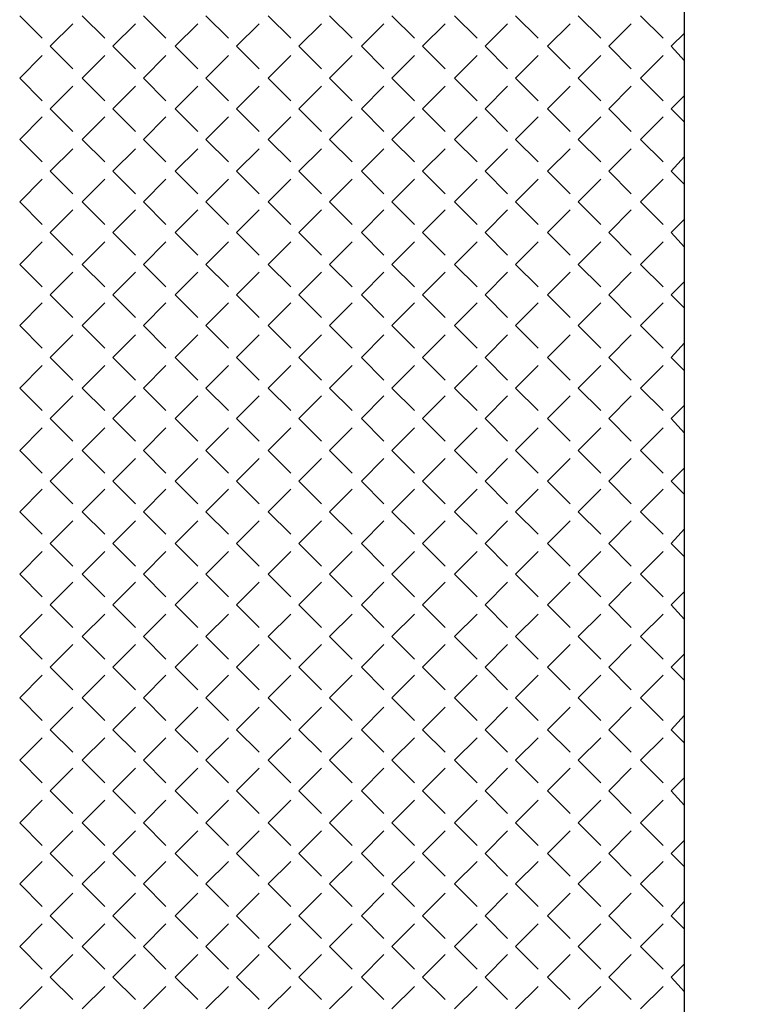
# Model space of a CAD drawing. Header units: millimetres. Extents: x -523 to 1404227, y -783705 to 1038705.
# Tile 34 of 256: x 202478 to 204773, y 13660 to 16795. Entities that reach past the tile are written whole.
import ezdxf

# ---------------------------------------------------------------- set-up
doc = ezdxf.new("R2010")
doc.units = ezdxf.units.MM
doc.linetypes.add('0.5_0.5', pattern=[1, 0.5, -0.5])
doc.layers.add('PDF _0', color=252, linetype='Continuous')
doc.layers.add('PDF _PG_ŚCIANY_SŁUPY', color=7, linetype='Continuous')

# ---------------------------------------------------------------- blocks, each defined once
blk = doc.blocks.new('A$Cc5eb5aaa')
at = {"layer": 'PDF _0', "color": 7, "lineweight": -3}
blk.add_lwpolyline([(25905.4, 10105.6), (25727.6, 10105.6), (25727.6, 21659.1)], dxfattribs=at)
at = {"layer": 'PDF _0', "lineweight": -3}
for points in [[(23610.8, 18200.3), (23682.8, 18128.3)], [(23809.8, 18200.3), (23881.8, 18128.3)], [(24004.6, 18200.3), (24076.5, 18128.3)], [(24203.5, 18200.3), (24275.5, 18128.3)], [(24402.5, 18200.3), (24474.5, 18128.3)], [(24597.3, 18200.3), (24669.2, 18128.3)], [(24796.2, 18200.3), (24868.2, 18128.3)], [(24995.2, 18200.3), (25067.2, 18128.3)], [(25190, 18200.3), (25261.9, 18128.3)], [(25388.9, 18200.3), (25460.9, 18128.3)], [(25587.9, 18200.3), (25659.9, 18128.3)], [(23708.2, 18102.9), (23780.2, 18174.9)], [(23907.2, 18102.9), (23979.2, 18174.9)], [(24106.2, 18102.9), (24178.1, 18174.9)], [(24300.9, 18102.9), (24372.9, 18174.9)], [(24499.9, 18102.9), (24571.9, 18174.9)], [(24698.9, 18102.9), (24770.8, 18174.9)], [(24893.6, 18102.9), (24965.6, 18174.9)], [(25092.6, 18102.9), (25164.6, 18174.9)], [(25291.6, 18102.9), (25363.5, 18174.9)], [(25486.3, 18102.9), (25558.3, 18174.9)], [(25685.3, 18102.9), (25727.6, 18145.2)], [(23708.2, 18102.9), (23780.2, 18030.9)], [(23907.2, 18102.9), (23979.2, 18030.9)], [(24106.2, 18102.9), (24178.1, 18030.9)], [(24300.9, 18102.9), (24372.9, 18030.9)], [(24499.9, 18102.9), (24571.9, 18030.9)], [(24698.9, 18102.9), (24770.8, 18030.9)], [(24893.6, 18102.9), (24965.6, 18030.9)], [(25092.6, 18102.9), (25164.6, 18030.9)], [(25291.6, 18102.9), (25363.5, 18030.9)], [(25486.3, 18102.9), (25558.3, 18030.9)], [(25685.3, 18102.9), (25727.6, 18056.3)], [(23610.8, 18001.3), (23682.8, 18073.3)], [(23809.8, 18001.3), (23881.8, 18073.3)], [(24004.6, 18001.3), (24076.5, 18073.3)], [(24203.5, 18001.3), (24275.5, 18073.3)], [(24402.5, 18001.3), (24474.5, 18073.3)], [(24597.3, 18001.3), (24669.2, 18073.3)], [(24796.2, 18001.3), (24868.2, 18073.3)], [(24995.2, 18001.3), (25067.2, 18073.3)], [(25190, 18001.3), (25261.9, 18073.3)], [(25388.9, 18001.3), (25460.9, 18073.3)], [(25587.9, 18001.3), (25659.9, 18073.3)], [(23610.8, 18001.3), (23682.8, 17929.3)], [(23809.8, 18001.3), (23881.8, 17929.3)], [(24004.6, 18001.3), (24076.5, 17929.3)], [(24203.5, 18001.3), (24275.5, 17929.3)], [(24402.5, 18001.3), (24474.5, 17929.3)], [(24597.3, 18001.3), (24669.2, 17929.3)], [(24796.2, 18001.3), (24868.2, 17929.3)], [(24995.2, 18001.3), (25067.2, 17929.3)], [(25190, 18001.3), (25261.9, 17929.3)], [(25388.9, 18001.3), (25460.9, 17929.3)], [(25587.9, 18001.3), (25659.9, 17929.3)], [(23708.2, 17903.9), (23780.2, 17975.9)], [(23907.2, 17903.9), (23979.2, 17975.9)], [(24106.2, 17903.9), (24178.1, 17975.9)], [(24300.9, 17903.9), (24372.9, 17975.9)], [(24499.9, 17903.9), (24571.9, 17975.9)], [(24698.9, 17903.9), (24770.8, 17975.9)], [(24893.6, 17903.9), (24965.6, 17975.9)], [(25092.6, 17903.9), (25164.6, 17975.9)], [(25291.6, 17903.9), (25363.5, 17975.9)], [(25486.3, 17903.9), (25558.3, 17975.9)], [(25685.3, 17903.9), (25727.6, 17946.3)], [(23708.2, 17903.9), (23780.2, 17832)], [(23907.2, 17903.9), (23979.2, 17832)], [(24106.2, 17903.9), (24178.1, 17832)], [(24300.9, 17903.9), (24372.9, 17832)], [(24499.9, 17903.9), (24571.9, 17832)], [(24698.9, 17903.9), (24770.8, 17832)], [(24893.6, 17903.9), (24965.6, 17832)], [(25092.6, 17903.9), (25164.6, 17832)], [(25291.6, 17903.9), (25363.5, 17832)], [(25486.3, 17903.9), (25558.3, 17832)], [(25685.3, 17903.9), (25727.6, 17861.6)], [(23610.8, 17806.6), (23682.8, 17878.5)], [(23809.8, 17806.6), (23881.8, 17878.5)], [(24004.6, 17806.6), (24076.5, 17878.5)], [(24203.5, 17806.6), (24275.5, 17878.5)], [(24402.5, 17806.6), (24474.5, 17878.5)], [(24597.3, 17806.6), (24669.2, 17878.5)], [(24796.2, 17806.6), (24868.2, 17878.5)], [(24995.2, 17806.6), (25067.2, 17878.5)], [(25190, 17806.6), (25261.9, 17878.5)], [(25388.9, 17806.6), (25460.9, 17878.5)], [(25587.9, 17806.6), (25659.9, 17878.5)], [(23610.8, 17806.6), (23682.8, 17734.6)], [(23708.2, 17704.9), (23780.2, 17776.9)], [(23809.8, 17806.6), (23881.8, 17734.6)], [(23907.2, 17704.9), (23979.2, 17776.9)], [(24004.6, 17806.6), (24076.5, 17734.6)], [(24106.2, 17704.9), (24178.1, 17776.9)], [(24203.5, 17806.6), (24275.5, 17734.6)], [(24300.9, 17704.9), (24372.9, 17776.9)], [(24402.5, 17806.6), (24474.5, 17734.6)], [(24499.9, 17704.9), (24571.9, 17776.9)], [(24597.3, 17806.6), (24669.2, 17734.6)], [(24698.9, 17704.9), (24770.8, 17776.9)], [(24796.2, 17806.6), (24868.2, 17734.6)], [(24893.6, 17704.9), (24965.6, 17776.9)], [(24995.2, 17806.6), (25067.2, 17734.6)], [(25092.6, 17704.9), (25164.6, 17776.9)], [(25190, 17806.6), (25261.9, 17734.6)], [(25291.6, 17704.9), (25363.5, 17776.9)], [(25388.9, 17806.6), (25460.9, 17734.6)], [(25486.3, 17704.9), (25558.3, 17776.9)], [(25587.9, 17806.6), (25659.9, 17734.6)], [(25685.3, 17704.9), (25727.6, 17751.5)], [(23708.2, 17704.9), (23780.2, 17633)], [(23907.2, 17704.9), (23979.2, 17633)], [(24106.2, 17704.9), (24178.1, 17633)], [(24300.9, 17704.9), (24372.9, 17633)], [(24499.9, 17704.9), (24571.9, 17633)], [(24698.9, 17704.9), (24770.8, 17633)], [(24893.6, 17704.9), (24965.6, 17633)], [(25092.6, 17704.9), (25164.6, 17633)], [(25291.6, 17704.9), (25363.5, 17633)], [(25486.3, 17704.9), (25558.3, 17633)], [(25685.3, 17704.9), (25727.6, 17662.6)], [(23610.8, 17607.6), (23682.8, 17679.5)], [(23809.8, 17607.6), (23881.8, 17679.5)], [(24004.6, 17607.6), (24076.5, 17679.5)], [(24203.5, 17607.6), (24275.5, 17679.5)], [(24402.5, 17607.6), (24474.5, 17679.5)], [(24597.3, 17607.6), (24669.2, 17679.5)], [(24796.2, 17607.6), (24868.2, 17679.5)], [(24995.2, 17607.6), (25067.2, 17679.5)], [(25190, 17607.6), (25261.9, 17679.5)], [(25388.9, 17607.6), (25460.9, 17679.5)], [(25587.9, 17607.6), (25659.9, 17679.5)], [(23610.8, 17607.6), (23682.8, 17535.6)], [(23809.8, 17607.6), (23881.8, 17535.6)], [(24004.6, 17607.6), (24076.5, 17535.6)], [(24203.5, 17607.6), (24275.5, 17535.6)], [(24402.5, 17607.6), (24474.5, 17535.6)], [(24597.3, 17607.6), (24669.2, 17535.6)], [(24796.2, 17607.6), (24868.2, 17535.6)], [(24995.2, 17607.6), (25067.2, 17535.6)], [(25190, 17607.6), (25261.9, 17535.6)], [(25388.9, 17607.6), (25460.9, 17535.6)], [(25587.9, 17607.6), (25659.9, 17535.6)], [(23708.2, 17510.2), (23780.2, 17582.2)], [(23907.2, 17510.2), (23979.2, 17582.2)], [(24106.2, 17510.2), (24178.1, 17582.2)], [(24300.9, 17510.2), (24372.9, 17582.2)], [(24499.9, 17510.2), (24571.9, 17582.2)], [(24698.9, 17510.2), (24770.8, 17582.2)], [(24893.6, 17510.2), (24965.6, 17582.2)], [(25092.6, 17510.2), (25164.6, 17582.2)], [(25291.6, 17510.2), (25363.5, 17582.2)], [(25486.3, 17510.2), (25558.3, 17582.2)], [(25685.3, 17510.2), (25727.6, 17552.5)], [(23708.2, 17510.2), (23780.2, 17438.2)], [(23907.2, 17510.2), (23979.2, 17438.2)], [(24106.2, 17510.2), (24178.1, 17438.2)], [(24300.9, 17510.2), (24372.9, 17438.2)], [(24499.9, 17510.2), (24571.9, 17438.2)], [(24698.9, 17510.2), (24770.8, 17438.2)], [(24893.6, 17510.2), (24965.6, 17438.2)], [(25092.6, 17510.2), (25164.6, 17438.2)], [(25291.6, 17510.2), (25363.5, 17438.2)], [(25486.3, 17510.2), (25558.3, 17438.2)], [(25685.3, 17510.2), (25727.6, 17463.6)], [(23610.8, 17408.6), (23682.8, 17480.6)], [(23809.8, 17408.6), (23881.8, 17480.6)], [(24004.6, 17408.6), (24076.5, 17480.6)], [(24203.5, 17408.6), (24275.5, 17480.6)], [(24402.5, 17408.6), (24474.5, 17480.6)], [(24597.3, 17408.6), (24669.2, 17480.6)], [(24796.2, 17408.6), (24868.2, 17480.6)], [(24995.2, 17408.6), (25067.2, 17480.6)], [(25190, 17408.6), (25261.9, 17480.6)], [(25388.9, 17408.6), (25460.9, 17480.6)], [(25587.9, 17408.6), (25659.9, 17480.6)], [(23610.8, 17408.6), (23682.8, 17336.6)], [(23809.8, 17408.6), (23881.8, 17336.6)], [(24004.6, 17408.6), (24076.5, 17336.6)], [(24203.5, 17408.6), (24275.5, 17336.6)], [(24402.5, 17408.6), (24474.5, 17336.6)], [(24597.3, 17408.6), (24669.2, 17336.6)], [(24796.2, 17408.6), (24868.2, 17336.6)], [(24995.2, 17408.6), (25067.2, 17336.6)], [(25190, 17408.6), (25261.9, 17336.6)], [(25388.9, 17408.6), (25460.9, 17336.6)], [(25587.9, 17408.6), (25659.9, 17336.6)], [(23708.2, 17311.2), (23780.2, 17383.2)], [(23907.2, 17311.2), (23979.2, 17383.2)], [(24106.2, 17311.2), (24178.1, 17383.2)], [(24300.9, 17311.2), (24372.9, 17383.2)], [(24499.9, 17311.2), (24571.9, 17383.2)], [(24698.9, 17311.2), (24770.8, 17383.2)], [(24893.6, 17311.2), (24965.6, 17383.2)], [(25092.6, 17311.2), (25164.6, 17383.2)], [(25291.6, 17311.2), (25363.5, 17383.2)], [(25486.3, 17311.2), (25558.3, 17383.2)], [(25685.3, 17311.2), (25727.6, 17353.6)], [(23708.2, 17311.2), (23780.2, 17239.3)], [(23907.2, 17311.2), (23979.2, 17239.3)], [(24106.2, 17311.2), (24178.1, 17239.3)], [(24300.9, 17311.2), (24372.9, 17239.3)], [(24499.9, 17311.2), (24571.9, 17239.3)], [(24698.9, 17311.2), (24770.8, 17239.3)], [(24893.6, 17311.2), (24965.6, 17239.3)], [(25092.6, 17311.2), (25164.6, 17239.3)], [(25291.6, 17311.2), (25363.5, 17239.3)], [(25486.3, 17311.2), (25558.3, 17239.3)], [(25685.3, 17311.2), (25727.6, 17268.9)], [(23610.8, 17213.8), (23682.8, 17285.8)], [(23809.8, 17213.8), (23881.8, 17285.8)], [(24004.6, 17213.8), (24076.5, 17285.8)], [(24203.5, 17213.8), (24275.5, 17285.8)], [(24402.5, 17213.8), (24474.5, 17285.8)], [(24597.3, 17213.8), (24669.2, 17285.8)], [(24796.2, 17213.8), (24868.2, 17285.8)], [(24995.2, 17213.8), (25067.2, 17285.8)], [(25190, 17213.8), (25261.9, 17285.8)], [(25388.9, 17213.8), (25460.9, 17285.8)], [(25587.9, 17213.8), (25659.9, 17285.8)], [(23610.8, 17213.8), (23682.8, 17141.9)], [(23809.8, 17213.8), (23881.8, 17141.9)], [(24004.6, 17213.8), (24076.5, 17141.9)], [(24203.5, 17213.8), (24275.5, 17141.9)], [(24402.5, 17213.8), (24474.5, 17141.9)], [(24597.3, 17213.8), (24669.2, 17141.9)], [(24796.2, 17213.8), (24868.2, 17141.9)], [(24995.2, 17213.8), (25067.2, 17141.9)], [(25190, 17213.8), (25261.9, 17141.9)], [(25388.9, 17213.8), (25460.9, 17141.9)], [(25587.9, 17213.8), (25659.9, 17141.9)], [(23708.2, 17112.2), (23780.2, 17184.2)], [(23907.2, 17112.2), (23979.2, 17184.2)], [(24106.2, 17112.2), (24178.1, 17184.2)], [(24300.9, 17112.2), (24372.9, 17184.2)], [(24499.9, 17112.2), (24571.9, 17184.2)], [(24698.9, 17112.2), (24770.8, 17184.2)], [(24893.6, 17112.2), (24965.6, 17184.2)], [(25092.6, 17112.2), (25164.6, 17184.2)], [(25291.6, 17112.2), (25363.5, 17184.2)], [(25486.3, 17112.2), (25558.3, 17184.2)], [(25685.3, 17112.2), (25727.6, 17158.8)], [(23610.8, 17014.9), (23682.8, 17086.8)], [(23708.2, 17112.2), (23780.2, 17040.3)], [(23809.8, 17014.9), (23881.8, 17086.8)], [(23907.2, 17112.2), (23979.2, 17040.3)], [(24004.6, 17014.9), (24076.5, 17086.8)], [(24106.2, 17112.2), (24178.1, 17040.3)], [(24203.5, 17014.9), (24275.5, 17086.8)], [(24300.9, 17112.2), (24372.9, 17040.3)], [(24402.5, 17014.9), (24474.5, 17086.8)], [(24499.9, 17112.2), (24571.9, 17040.3)], [(24597.3, 17014.9), (24669.2, 17086.8)], [(24698.9, 17112.2), (24770.8, 17040.3)], [(24796.2, 17014.9), (24868.2, 17086.8)], [(24893.6, 17112.2), (24965.6, 17040.3)], [(24995.2, 17014.9), (25067.2, 17086.8)], [(25092.6, 17112.2), (25164.6, 17040.3)], [(25190, 17014.9), (25261.9, 17086.8)], [(25291.6, 17112.2), (25363.5, 17040.3)], [(25388.9, 17014.9), (25460.9, 17086.8)], [(25486.3, 17112.2), (25558.3, 17040.3)], [(25587.9, 17014.9), (25659.9, 17086.8)], [(25685.3, 17112.2), (25727.6, 17069.9)], [(23610.8, 17014.9), (23682.8, 16942.9)], [(23809.8, 17014.9), (23881.8, 16942.9)], [(24004.6, 17014.9), (24076.5, 16942.9)], [(24203.5, 17014.9), (24275.5, 16942.9)], [(24402.5, 17014.9), (24474.5, 16942.9)], [(24597.3, 17014.9), (24669.2, 16942.9)], [(24796.2, 17014.9), (24868.2, 16942.9)], [(24995.2, 17014.9), (25067.2, 16942.9)], [(25190, 17014.9), (25261.9, 16942.9)], [(25388.9, 17014.9), (25460.9, 16942.9)], [(25587.9, 17014.9), (25659.9, 16942.9)], [(23708.2, 16917.5), (23780.2, 16989.5)], [(23907.2, 16917.5), (23979.2, 16989.5)], [(24106.2, 16917.5), (24178.1, 16989.5)], [(24300.9, 16917.5), (24372.9, 16989.5)], [(24499.9, 16917.5), (24571.9, 16989.5)], [(24698.9, 16917.5), (24770.8, 16989.5)], [(24893.6, 16917.5), (24965.6, 16989.5)], [(25092.6, 16917.5), (25164.6, 16989.5)], [(25291.6, 16917.5), (25363.5, 16989.5)], [(25486.3, 16917.5), (25558.3, 16989.5)], [(25685.3, 16917.5), (25727.6, 16959.8)], [(23708.2, 16917.5), (23780.2, 16845.5)], [(23907.2, 16917.5), (23979.2, 16845.5)], [(24106.2, 16917.5), (24178.1, 16845.5)], [(24300.9, 16917.5), (24372.9, 16845.5)], [(24499.9, 16917.5), (24571.9, 16845.5)], [(24698.9, 16917.5), (24770.8, 16845.5)], [(24893.6, 16917.5), (24965.6, 16845.5)], [(25092.6, 16917.5), (25164.6, 16845.5)], [(25291.6, 16917.5), (25363.5, 16845.5)], [(25486.3, 16917.5), (25558.3, 16845.5)], [(25685.3, 16917.5), (25727.6, 16870.9)], [(23610.8, 16815.9), (23682.8, 16887.9)], [(23809.8, 16815.9), (23881.8, 16887.9)], [(24004.6, 16815.9), (24076.5, 16887.9)], [(24203.5, 16815.9), (24275.5, 16887.9)], [(24402.5, 16815.9), (24474.5, 16887.9)], [(24597.3, 16815.9), (24669.2, 16887.9)], [(24796.2, 16815.9), (24868.2, 16887.9)], [(24995.2, 16815.9), (25067.2, 16887.9)], [(25190, 16815.9), (25261.9, 16887.9)], [(25388.9, 16815.9), (25460.9, 16887.9)], [(25587.9, 16815.9), (25659.9, 16887.9)], [(23610.8, 16815.9), (23682.8, 16743.9)], [(23809.8, 16815.9), (23881.8, 16743.9)], [(24004.6, 16815.9), (24076.5, 16743.9)], [(24203.5, 16815.9), (24275.5, 16743.9)], [(24402.5, 16815.9), (24474.5, 16743.9)], [(24597.3, 16815.9), (24669.2, 16743.9)], [(24796.2, 16815.9), (24868.2, 16743.9)], [(24995.2, 16815.9), (25067.2, 16743.9)], [(25190, 16815.9), (25261.9, 16743.9)], [(25388.9, 16815.9), (25460.9, 16743.9)], [(25587.9, 16815.9), (25659.9, 16743.9)], [(23708.2, 16718.5), (23780.2, 16790.5)], [(23907.2, 16718.5), (23979.2, 16790.5)], [(24106.2, 16718.5), (24178.1, 16790.5)], [(24300.9, 16718.5), (24372.9, 16790.5)], [(24499.9, 16718.5), (24571.9, 16790.5)], [(24698.9, 16718.5), (24770.8, 16790.5)], [(24893.6, 16718.5), (24965.6, 16790.5)], [(25092.6, 16718.5), (25164.6, 16790.5)], [(25291.6, 16718.5), (25363.5, 16790.5)], [(25486.3, 16718.5), (25558.3, 16790.5)], [(25685.3, 16718.5), (25727.6, 16760.9)], [(23708.2, 16718.5), (23780.2, 16646.5)], [(23907.2, 16718.5), (23979.2, 16646.5)], [(24106.2, 16718.5), (24178.1, 16646.5)], [(24300.9, 16718.5), (24372.9, 16646.5)], [(24499.9, 16718.5), (24571.9, 16646.5)], [(24698.9, 16718.5), (24770.8, 16646.5)], [(24893.6, 16718.5), (24965.6, 16646.5)], [(25092.6, 16718.5), (25164.6, 16646.5)], [(25291.6, 16718.5), (25363.5, 16646.5)], [(25486.3, 16718.5), (25558.3, 16646.5)], [(25685.3, 16718.5), (25727.6, 16676.2)], [(23610.8, 16621.1), (23682.8, 16693.1)], [(23809.8, 16621.1), (23881.8, 16693.1)], [(24004.6, 16621.1), (24076.5, 16693.1)], [(24203.5, 16621.1), (24275.5, 16693.1)], [(24402.5, 16621.1), (24474.5, 16693.1)], [(24597.3, 16621.1), (24669.2, 16693.1)], [(24796.2, 16621.1), (24868.2, 16693.1)], [(24995.2, 16621.1), (25067.2, 16693.1)], [(25190, 16621.1), (25261.9, 16693.1)], [(25388.9, 16621.1), (25460.9, 16693.1)], [(25587.9, 16621.1), (25659.9, 16693.1)], [(23610.8, 16621.1), (23682.8, 16549.2)], [(23809.8, 16621.1), (23881.8, 16549.2)], [(24004.6, 16621.1), (24076.5, 16549.2)], [(24203.5, 16621.1), (24275.5, 16549.2)], [(24402.5, 16621.1), (24474.5, 16549.2)], [(24597.3, 16621.1), (24669.2, 16549.2)], [(24796.2, 16621.1), (24868.2, 16549.2)], [(24995.2, 16621.1), (25067.2, 16549.2)], [(25190, 16621.1), (25261.9, 16549.2)], [(25388.9, 16621.1), (25460.9, 16549.2)], [(25587.9, 16621.1), (25659.9, 16549.2)], [(23708.2, 16519.5), (23780.2, 16591.5)], [(23907.2, 16519.5), (23979.2, 16591.5)], [(24106.2, 16519.5), (24178.1, 16591.5)], [(24300.9, 16519.5), (24372.9, 16591.5)], [(24499.9, 16519.5), (24571.9, 16591.5)], [(24698.9, 16519.5), (24770.8, 16591.5)], [(24893.6, 16519.5), (24965.6, 16591.5)], [(25092.6, 16519.5), (25164.6, 16591.5)], [(25291.6, 16519.5), (25363.5, 16591.5)], [(25486.3, 16519.5), (25558.3, 16591.5)], [(25685.3, 16519.5), (25727.6, 16566.1)], [(23610.8, 16422.2), (23682.8, 16494.1)], [(23708.2, 16519.5), (23780.2, 16447.6)], [(23809.8, 16422.2), (23881.8, 16494.1)], [(23907.2, 16519.5), (23979.2, 16447.6)], [(24004.6, 16422.2), (24076.5, 16494.1)], [(24106.2, 16519.5), (24178.1, 16447.6)], [(24203.5, 16422.2), (24275.5, 16494.1)], [(24300.9, 16519.5), (24372.9, 16447.6)], [(24402.5, 16422.2), (24474.5, 16494.1)], [(24499.9, 16519.5), (24571.9, 16447.6)], [(24597.3, 16422.2), (24669.2, 16494.1)], [(24698.9, 16519.5), (24770.8, 16447.6)], [(24796.2, 16422.2), (24868.2, 16494.1)], [(24893.6, 16519.5), (24965.6, 16447.6)], [(24995.2, 16422.2), (25067.2, 16494.1)], [(25092.6, 16519.5), (25164.6, 16447.6)], [(25190, 16422.2), (25261.9, 16494.1)], [(25291.6, 16519.5), (25363.5, 16447.6)], [(25388.9, 16422.2), (25460.9, 16494.1)], [(25486.3, 16519.5), (25558.3, 16447.6)], [(25587.9, 16422.2), (25659.9, 16494.1)], [(25685.3, 16519.5), (25727.6, 16477.2)], [(23610.8, 16422.2), (23682.8, 16350.2)], [(23708.2, 16324.8), (23780.2, 16396.8)], [(23809.8, 16422.2), (23881.8, 16350.2)], [(23907.2, 16324.8), (23979.2, 16396.8)], [(24004.6, 16422.2), (24076.5, 16350.2)], [(24106.2, 16324.8), (24178.1, 16396.8)], [(24203.5, 16422.2), (24275.5, 16350.2)], [(24300.9, 16324.8), (24372.9, 16396.8)], [(24402.5, 16422.2), (24474.5, 16350.2)], [(24499.9, 16324.8), (24571.9, 16396.8)], [(24597.3, 16422.2), (24669.2, 16350.2)], [(24698.9, 16324.8), (24770.8, 16396.8)], [(24796.2, 16422.2), (24868.2, 16350.2)], [(24893.6, 16324.8), (24965.6, 16396.8)], [(24995.2, 16422.2), (25067.2, 16350.2)], [(25092.6, 16324.8), (25164.6, 16396.8)], [(25190, 16422.2), (25261.9, 16350.2)], [(25291.6, 16324.8), (25363.5, 16396.8)], [(25388.9, 16422.2), (25460.9, 16350.2)], [(25486.3, 16324.8), (25558.3, 16396.8)], [(25587.9, 16422.2), (25659.9, 16350.2)], [(25685.3, 16324.8), (25727.6, 16367.1)], [(23708.2, 16324.8), (23780.2, 16252.8)], [(23907.2, 16324.8), (23979.2, 16252.8)], [(24106.2, 16324.8), (24178.1, 16252.8)], [(24300.9, 16324.8), (24372.9, 16252.8)], [(24499.9, 16324.8), (24571.9, 16252.8)], [(24698.9, 16324.8), (24770.8, 16252.8)], [(24893.6, 16324.8), (24965.6, 16252.8)], [(25092.6, 16324.8), (25164.6, 16252.8)], [(25291.6, 16324.8), (25363.5, 16252.8)], [(25486.3, 16324.8), (25558.3, 16252.8)], [(25685.3, 16324.8), (25727.6, 16278.2)], [(23610.8, 16223.2), (23682.8, 16295.2)], [(23809.8, 16223.2), (23881.8, 16295.2)], [(24004.6, 16223.2), (24076.5, 16295.2)], [(24203.5, 16223.2), (24275.5, 16295.2)], [(24402.5, 16223.2), (24474.5, 16295.2)], [(24597.3, 16223.2), (24669.2, 16295.2)], [(24796.2, 16223.2), (24868.2, 16295.2)], [(24995.2, 16223.2), (25067.2, 16295.2)], [(25190, 16223.2), (25261.9, 16295.2)], [(25388.9, 16223.2), (25460.9, 16295.2)], [(25587.9, 16223.2), (25659.9, 16295.2)], [(23610.8, 16223.2), (23682.8, 16151.2)], [(23809.8, 16223.2), (23881.8, 16151.2)], [(24004.6, 16223.2), (24076.5, 16151.2)], [(24203.5, 16223.2), (24275.5, 16151.2)], [(24402.5, 16223.2), (24474.5, 16151.2)], [(24597.3, 16223.2), (24669.2, 16151.2)], [(24796.2, 16223.2), (24868.2, 16151.2)], [(24995.2, 16223.2), (25067.2, 16151.2)], [(25190, 16223.2), (25261.9, 16151.2)], [(25388.9, 16223.2), (25460.9, 16151.2)], [(25587.9, 16223.2), (25659.9, 16151.2)], [(23708.2, 16125.8), (23780.2, 16197.8)], [(23907.2, 16125.8), (23979.2, 16197.8)], [(24106.2, 16125.8), (24178.1, 16197.8)], [(24300.9, 16125.8), (24372.9, 16197.8)], [(24499.9, 16125.8), (24571.9, 16197.8)], [(24698.9, 16125.8), (24770.8, 16197.8)], [(24893.6, 16125.8), (24965.6, 16197.8)], [(25092.6, 16125.8), (25164.6, 16197.8)], [(25291.6, 16125.8), (25363.5, 16197.8)], [(25486.3, 16125.8), (25558.3, 16197.8)], [(25685.3, 16125.8), (25727.6, 16168.1)], [(23708.2, 16125.8), (23780.2, 16053.8)], [(23907.2, 16125.8), (23979.2, 16053.8)], [(24106.2, 16125.8), (24178.1, 16053.8)], [(24300.9, 16125.8), (24372.9, 16053.8)], [(24499.9, 16125.8), (24571.9, 16053.8)], [(24698.9, 16125.8), (24770.8, 16053.8)], [(24893.6, 16125.8), (24965.6, 16053.8)], [(25092.6, 16125.8), (25164.6, 16053.8)], [(25291.6, 16125.8), (25363.5, 16053.8)], [(25486.3, 16125.8), (25558.3, 16053.8)], [(25685.3, 16125.8), (25727.6, 16083.5)], [(23610.8, 16028.4), (23682.8, 16100.4)], [(23809.8, 16028.4), (23881.8, 16100.4)], [(24004.6, 16028.4), (24076.5, 16100.4)], [(24203.5, 16028.4), (24275.5, 16100.4)], [(24402.5, 16028.4), (24474.5, 16100.4)], [(24597.3, 16028.4), (24669.2, 16100.4)], [(24796.2, 16028.4), (24868.2, 16100.4)], [(24995.2, 16028.4), (25067.2, 16100.4)], [(25190, 16028.4), (25261.9, 16100.4)], [(25388.9, 16028.4), (25460.9, 16100.4)], [(25587.9, 16028.4), (25659.9, 16100.4)], [(23610.8, 16028.4), (23682.8, 15956.5)], [(23809.8, 16028.4), (23881.8, 15956.5)], [(24004.6, 16028.4), (24076.5, 15956.5)], [(24203.5, 16028.4), (24275.5, 15956.5)], [(24402.5, 16028.4), (24474.5, 15956.5)], [(24597.3, 16028.4), (24669.2, 15956.5)], [(24796.2, 16028.4), (24868.2, 15956.5)], [(24995.2, 16028.4), (25067.2, 15956.5)], [(25190, 16028.4), (25261.9, 15956.5)], [(25388.9, 16028.4), (25460.9, 15956.5)], [(25587.9, 16028.4), (25659.9, 15956.5)], [(23708.2, 15926.8), (23780.2, 15998.8)], [(23907.2, 15926.8), (23979.2, 15998.8)], [(24106.2, 15926.8), (24178.1, 15998.8)], [(24300.9, 15926.8), (24372.9, 15998.8)], [(24499.9, 15926.8), (24571.9, 15998.8)], [(24698.9, 15926.8), (24770.8, 15998.8)], [(24893.6, 15926.8), (24965.6, 15998.8)], [(25092.6, 15926.8), (25164.6, 15998.8)], [(25291.6, 15926.8), (25363.5, 15998.8)], [(25486.3, 15926.8), (25558.3, 15998.8)], [(25685.3, 15926.8), (25727.6, 15973.4)], [(23708.2, 15926.8), (23780.2, 15854.9)], [(23907.2, 15926.8), (23979.2, 15854.9)], [(24106.2, 15926.8), (24178.1, 15854.9)], [(24300.9, 15926.8), (24372.9, 15854.9)], [(24499.9, 15926.8), (24571.9, 15854.9)], [(24698.9, 15926.8), (24770.8, 15854.9)], [(24893.6, 15926.8), (24965.6, 15854.9)], [(25092.6, 15926.8), (25164.6, 15854.9)], [(25291.6, 15926.8), (25363.5, 15854.9)], [(25486.3, 15926.8), (25558.3, 15854.9)], [(25685.3, 15926.8), (25727.6, 15884.5)], [(23610.8, 15829.5), (23682.8, 15901.4)], [(23809.8, 15829.5), (23881.8, 15901.4)], [(24004.6, 15829.5), (24076.5, 15901.4)], [(24203.5, 15829.5), (24275.5, 15901.4)], [(24402.5, 15829.5), (24474.5, 15901.4)], [(24597.3, 15829.5), (24669.2, 15901.4)], [(24796.2, 15829.5), (24868.2, 15901.4)], [(24995.2, 15829.5), (25067.2, 15901.4)], [(25190, 15829.5), (25261.9, 15901.4)], [(25388.9, 15829.5), (25460.9, 15901.4)], [(25587.9, 15829.5), (25659.9, 15901.4)], [(23610.8, 15829.5), (23682.8, 15757.5)], [(23708.2, 15732.1), (23780.2, 15804.1)], [(23809.8, 15829.5), (23881.8, 15757.5)], [(23907.2, 15732.1), (23979.2, 15804.1)], [(24004.6, 15829.5), (24076.5, 15757.5)], [(24106.2, 15732.1), (24178.1, 15804.1)], [(24203.5, 15829.5), (24275.5, 15757.5)], [(24300.9, 15732.1), (24372.9, 15804.1)], [(24402.5, 15829.5), (24474.5, 15757.5)], [(24499.9, 15732.1), (24571.9, 15804.1)], [(24597.3, 15829.5), (24669.2, 15757.5)], [(24698.9, 15732.1), (24770.8, 15804.1)], [(24796.2, 15829.5), (24868.2, 15757.5)], [(24893.6, 15732.1), (24965.6, 15804.1)], [(24995.2, 15829.5), (25067.2, 15757.5)], [(25092.6, 15732.1), (25164.6, 15804.1)], [(25190, 15829.5), (25261.9, 15757.5)], [(25291.6, 15732.1), (25363.5, 15804.1)], [(25388.9, 15829.5), (25460.9, 15757.5)], [(25486.3, 15732.1), (25558.3, 15804.1)], [(25587.9, 15829.5), (25659.9, 15757.5)], [(25685.3, 15732.1), (25727.6, 15774.4)], [(23708.2, 15732.1), (23780.2, 15660.1)], [(23907.2, 15732.1), (23979.2, 15660.1)], [(24106.2, 15732.1), (24178.1, 15660.1)], [(24300.9, 15732.1), (24372.9, 15660.1)], [(24499.9, 15732.1), (24571.9, 15660.1)], [(24698.9, 15732.1), (24770.8, 15660.1)], [(24893.6, 15732.1), (24965.6, 15660.1)], [(25092.6, 15732.1), (25164.6, 15660.1)], [(25291.6, 15732.1), (25363.5, 15660.1)], [(25486.3, 15732.1), (25558.3, 15660.1)], [(25685.3, 15732.1), (25727.6, 15685.5)], [(23610.8, 15630.5), (23682.8, 15702.5)], [(23809.8, 15630.5), (23881.8, 15702.5)], [(24004.6, 15630.5), (24076.5, 15702.5)], [(24203.5, 15630.5), (24275.5, 15702.5)], [(24402.5, 15630.5), (24474.5, 15702.5)], [(24597.3, 15630.5), (24669.2, 15702.5)], [(24796.2, 15630.5), (24868.2, 15702.5)], [(24995.2, 15630.5), (25067.2, 15702.5)], [(25190, 15630.5), (25261.9, 15702.5)], [(25388.9, 15630.5), (25460.9, 15702.5)], [(25587.9, 15630.5), (25659.9, 15702.5)], [(23610.8, 15630.5), (23682.8, 15558.5)], [(23809.8, 15630.5), (23881.8, 15558.5)], [(24004.6, 15630.5), (24076.5, 15558.5)], [(24203.5, 15630.5), (24275.5, 15558.5)], [(24402.5, 15630.5), (24474.5, 15558.5)], [(24597.3, 15630.5), (24669.2, 15558.5)], [(24796.2, 15630.5), (24868.2, 15558.5)], [(24995.2, 15630.5), (25067.2, 15558.5)], [(25190, 15630.5), (25261.9, 15558.5)], [(25388.9, 15630.5), (25460.9, 15558.5)], [(25587.9, 15630.5), (25659.9, 15558.5)], [(23708.2, 15533.1), (23780.2, 15605.1)], [(23907.2, 15533.1), (23979.2, 15605.1)], [(24106.2, 15533.1), (24178.1, 15605.1)], [(24300.9, 15533.1), (24372.9, 15605.1)], [(24499.9, 15533.1), (24571.9, 15605.1)], [(24698.9, 15533.1), (24770.8, 15605.1)], [(24893.6, 15533.1), (24965.6, 15605.1)], [(25092.6, 15533.1), (25164.6, 15605.1)], [(25291.6, 15533.1), (25363.5, 15605.1)], [(25486.3, 15533.1), (25558.3, 15605.1)], [(25685.3, 15533.1), (25727.6, 15575.4)], [(23708.2, 15533.1), (23780.2, 15461.1)], [(23907.2, 15533.1), (23979.2, 15461.1)], [(24106.2, 15533.1), (24178.1, 15461.1)], [(24300.9, 15533.1), (24372.9, 15461.1)], [(24499.9, 15533.1), (24571.9, 15461.1)], [(24698.9, 15533.1), (24770.8, 15461.1)], [(24893.6, 15533.1), (24965.6, 15461.1)], [(25092.6, 15533.1), (25164.6, 15461.1)], [(25291.6, 15533.1), (25363.5, 15461.1)], [(25486.3, 15533.1), (25558.3, 15461.1)], [(25685.3, 15533.1), (25727.6, 15490.8)], [(23610.8, 15435.7), (23682.8, 15507.7)], [(23809.8, 15435.7), (23881.8, 15507.7)], [(24004.6, 15435.7), (24076.5, 15507.7)], [(24203.5, 15435.7), (24275.5, 15507.7)], [(24402.5, 15435.7), (24474.5, 15507.7)], [(24597.3, 15435.7), (24669.2, 15507.7)], [(24796.2, 15435.7), (24868.2, 15507.7)], [(24995.2, 15435.7), (25067.2, 15507.7)], [(25190, 15435.7), (25261.9, 15507.7)], [(25388.9, 15435.7), (25460.9, 15507.7)], [(25587.9, 15435.7), (25659.9, 15507.7)], [(23610.8, 15435.7), (23682.8, 15363.8)], [(23809.8, 15435.7), (23881.8, 15363.8)], [(24004.6, 15435.7), (24076.5, 15363.8)], [(24203.5, 15435.7), (24275.5, 15363.8)], [(24402.5, 15435.7), (24474.5, 15363.8)], [(24597.3, 15435.7), (24669.2, 15363.8)], [(24796.2, 15435.7), (24868.2, 15363.8)], [(24995.2, 15435.7), (25067.2, 15363.8)], [(25190, 15435.7), (25261.9, 15363.8)], [(25388.9, 15435.7), (25460.9, 15363.8)], [(25587.9, 15435.7), (25659.9, 15363.8)], [(23708.2, 15334.1), (23780.2, 15406.1)], [(23907.2, 15334.1), (23979.2, 15406.1)], [(24106.2, 15334.1), (24178.1, 15406.1)], [(24300.9, 15334.1), (24372.9, 15406.1)], [(24499.9, 15334.1), (24571.9, 15406.1)], [(24698.9, 15334.1), (24770.8, 15406.1)], [(24893.6, 15334.1), (24965.6, 15406.1)], [(25092.6, 15334.1), (25164.6, 15406.1)], [(25291.6, 15334.1), (25363.5, 15406.1)], [(25486.3, 15334.1), (25558.3, 15406.1)], [(25685.3, 15334.1), (25727.6, 15380.7)], [(23708.2, 15334.1), (23780.2, 15262.2)], [(23907.2, 15334.1), (23979.2, 15262.2)], [(24106.2, 15334.1), (24178.1, 15262.2)], [(24300.9, 15334.1), (24372.9, 15262.2)], [(24499.9, 15334.1), (24571.9, 15262.2)], [(24698.9, 15334.1), (24770.8, 15262.2)], [(24893.6, 15334.1), (24965.6, 15262.2)], [(25092.6, 15334.1), (25164.6, 15262.2)], [(25291.6, 15334.1), (25363.5, 15262.2)], [(25486.3, 15334.1), (25558.3, 15262.2)], [(25685.3, 15334.1), (25727.6, 15291.8)], [(23610.8, 15236.8), (23682.8, 15308.7)], [(23809.8, 15236.8), (23881.8, 15308.7)], [(24004.6, 15236.8), (24076.5, 15308.7)], [(24203.5, 15236.8), (24275.5, 15308.7)], [(24402.5, 15236.8), (24474.5, 15308.7)], [(24597.3, 15236.8), (24669.2, 15308.7)], [(24796.2, 15236.8), (24868.2, 15308.7)], [(24995.2, 15236.8), (25067.2, 15308.7)], [(25190, 15236.8), (25261.9, 15308.7)], [(25388.9, 15236.8), (25460.9, 15308.7)], [(25587.9, 15236.8), (25659.9, 15308.7)], [(23610.8, 15236.8), (23682.8, 15164.8)], [(23809.8, 15236.8), (23881.8, 15164.8)], [(24004.6, 15236.8), (24076.5, 15164.8)], [(24203.5, 15236.8), (24275.5, 15164.8)], [(24402.5, 15236.8), (24474.5, 15164.8)], [(24597.3, 15236.8), (24669.2, 15164.8)], [(24796.2, 15236.8), (24868.2, 15164.8)], [(24995.2, 15236.8), (25067.2, 15164.8)], [(25190, 15236.8), (25261.9, 15164.8)], [(25388.9, 15236.8), (25460.9, 15164.8)], [(25587.9, 15236.8), (25659.9, 15164.8)], [(23708.2, 15139.4), (23780.2, 15211.4)], [(23907.2, 15139.4), (23979.2, 15211.4)], [(24106.2, 15139.4), (24178.1, 15211.4)], [(24300.9, 15139.4), (24372.9, 15211.4)], [(24499.9, 15139.4), (24571.9, 15211.4)], [(24698.9, 15139.4), (24770.8, 15211.4)], [(24893.6, 15139.4), (24965.6, 15211.4)], [(25092.6, 15139.4), (25164.6, 15211.4)], [(25291.6, 15139.4), (25363.5, 15211.4)], [(25486.3, 15139.4), (25558.3, 15211.4)], [(25685.3, 15139.4), (25727.6, 15181.7)], [(23708.2, 15139.4), (23780.2, 15067.4)], [(23907.2, 15139.4), (23979.2, 15067.4)], [(24106.2, 15139.4), (24178.1, 15067.4)], [(24300.9, 15139.4), (24372.9, 15067.4)], [(24499.9, 15139.4), (24571.9, 15067.4)], [(24698.9, 15139.4), (24770.8, 15067.4)], [(24893.6, 15139.4), (24965.6, 15067.4)], [(25092.6, 15139.4), (25164.6, 15067.4)], [(25291.6, 15139.4), (25363.5, 15067.4)], [(25486.3, 15139.4), (25558.3, 15067.4)], [(25685.3, 15139.4), (25727.6, 15092.8)], [(23610.8, 15037.8), (23682.8, 15109.7)], [(23809.8, 15037.8), (23881.8, 15109.7)], [(24004.6, 15037.8), (24076.5, 15109.7)], [(24203.5, 15037.8), (24275.5, 15109.7)], [(24402.5, 15037.8), (24474.5, 15109.7)], [(24597.3, 15037.8), (24669.2, 15109.7)], [(24796.2, 15037.8), (24868.2, 15109.7)], [(24995.2, 15037.8), (25067.2, 15109.7)], [(25190, 15037.8), (25261.9, 15109.7)], [(25388.9, 15037.8), (25460.9, 15109.7)], [(25587.9, 15037.8), (25659.9, 15109.7)]]:
    blk.add_lwpolyline(points, dxfattribs=at)
at = {"layer": 'PDF _PG_ŚCIANY_SŁUPY', "lineweight": -3}
blk.add_lwpolyline([(25727.6, 10105.6), (25727.6, 21659.1), (25727.6, 21777.7)], dxfattribs=at)

msp = doc.modelspace()

# ---------------------------------------------------------------- block references
at = {"color": 1, "linetype": '0.5_0.5', "ltscale": 10}
msp.add_blockref('A$Cc5eb5aaa', (178867.66, -1392.86), dxfattribs=at)

doc.saveas('drawing.dxf')
